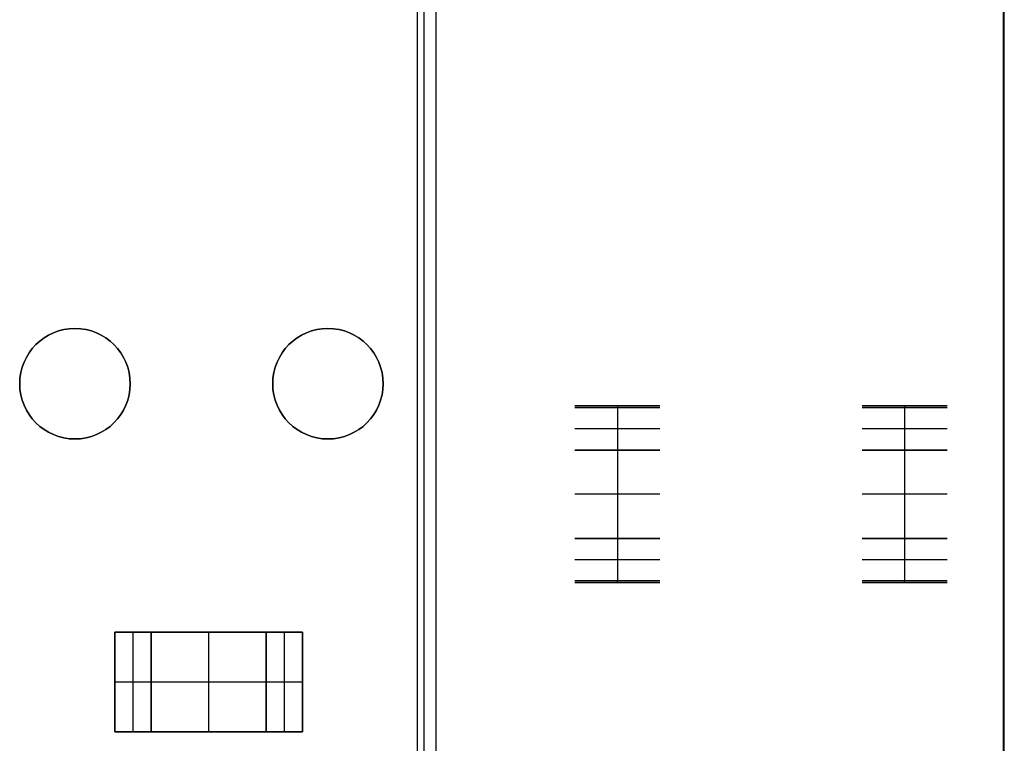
# Model space of a CAD drawing. Header units: millimetres. Extents: x -68 to 68, y -70 to 54.
# Tile 15 of 83: x -37.71 to -28.8, y -42.65 to -36.11. Entities that reach past the tile are written whole.
import ezdxf

# ---------------------------------------------------------------- set-up
doc = ezdxf.new("R2010")
doc.units = ezdxf.units.MM
doc.layers.add('Layer 01', color=7, linetype='Continuous', true_color=0x000000)

# ---------------------------------------------------------------- blocks, each defined once
blk = doc.blocks.new('User_Library-0603_SMD_Resistor.step')
at = {"layer": 'Layer 01', "color": 7, "true_color": 0xffffff}
for p, q in [((-0.8, 0.015), (-0.8, 0.285)), ((-0.785, 0.3), (-0.4, 0.3)), ((-0.5925, 0.3, 0.385), (-0.5925, 0.3, -0.385)), ((-0.4, 0.3), (0.4, 0.3)), ((0, 0.3, 0.385), (0, 0.3, -0.0246)), ((0.4, 0.3), (0.785, 0.3)), ((0.5925, 0.3, 0.385), (0.5925, 0.3, -0.385)), ((0.8, 0.015), (0.8, 0.285)), ((-0.8, 0.15, -0.385), (-0.8, 0.15, 0.385)), ((0.8, 0.15, -0.385), (0.8, 0.15, 0.385)), ((-0.785, 0), (-0.4, 0)), ((-0.5925, 0, 0.385), (-0.5925, 0, -0.385)), ((-0.4, 0), (0.4, 0)), ((0, 0, 0.385), (0, 0, -0.385)), ((0.4, 0), (0.785, 0)), ((0.5925, 0, 0.385), (0.5925, 0, -0.385))]:
    blk.add_line(p, q, dxfattribs=at)
at = {"layer": 'Layer 01', "color": 7, "true_color": 0xffffff, "extrusion": (0, 0, -1)}
for centre, start, end in [((0.785, 0.285), 0, 90), ((-0.785, 0.015), 180, 270)]:
    blk.add_arc(centre, 0.015, start, end, dxfattribs=at)
at = {"layer": 'Layer 01', "color": 7, "true_color": 0xffffff}
for centre, start, end in [((0.785, 0.285), 0, 90), ((-0.785, 0.015), 180, 270)]:
    blk.add_arc(centre, 0.015, start, end, dxfattribs=at)
for points in [[(-0.8, 0.285, -0.385), (-0.8, 0.285), (-0.8, 0.285, 0.385)], [(-0.785, 0.3, -0.385), (-0.785, 0.3), (-0.785, 0.3, 0.385)], [(-0.4, 0.3, -0.385), (-0.4, 0.3), (-0.4, 0.3, 0.385)], [(0.4, 0.3, 0.385), (0.4, 0.3), (0.4, 0.3, -0.385)], [(0.785, 0.3, 0.385), (0.785, 0.3), (0.785, 0.3, -0.385)], [(0.8, 0.285, 0.385), (0.8, 0.285), (0.8, 0.285, -0.385)], [(-0.8, 0.015, 0.385), (-0.8, 0.015), (-0.8, 0.015, -0.385)], [(-0.4, 0, 0.385), (-0.4, 0), (-0.4, 0, -0.385)], [(0.4, 0, -0.385), (0.4, 0), (0.4, 0, 0.385)], [(0.785, 0, 0.385), (0.785, 0), (0.785, 0, -0.385)], [(0.8, 0.015, -0.385), (0.8, 0.015), (0.8, 0.015, 0.385)], [(-0.785, 0, -0.385), (-0.785, 0), (-0.785, 0, 0.385)]]:
    blk.add_open_spline(points, degree=2, dxfattribs=at)
blk = doc.blocks.new('R81.step')
at = {"layer": 'Layer 01', "extrusion": (1, -4.37114e-08, 4.37114e-08), "rotation": 180.0000050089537}
blk.add_blockref('User_Library-0603_SMD_Resistor.step', (-60.4, -1.6167, 30.3), dxfattribs=at)
blk = doc.blocks.new('Open CASCADE STEP translator 6.8 1.1.1.step')
at = {"layer": 'Layer 01', "color": 96, "true_color": 0x008000}
for p, q in [((22.79, -58.9, 1.6014), (22.79, -58.9)), ((25.08, -58.9, 1.6014), (25.08, -58.9)), ((22.79, -59.9, 1.6014), (22.79, -59.9)), ((25.08, -59.9, 1.6014), (25.08, -59.9))]:
    blk.add_line(p, q, dxfattribs=at)
at = {"layer": 'Layer 01', "color": 96, "true_color": 0x008000, "extrusion": (0, 0, -1)}
for centre, start, end in [((-22.79, -59.4, -1.6014), 0, 180), ((-22.79, -59.4, -0.8007), 0, 180), ((-25.08, -59.4, -1.6014), 0, 180), ((-25.08, -59.4, -0.8007), 0, 180), ((-22.79, -59.4, -1.6014), 180, 0), ((-22.79, -59.4, -0.8007), 180, 0), ((-25.08, -59.4, -1.6014), 180, 0), ((-25.08, -59.4, -0.8007), 180, 0)]:
    blk.add_arc(centre, 0.5, start, end, dxfattribs=at)
at = {"layer": 'Layer 01', "color": 96, "true_color": 0x008000}
for centre, start, end in [((22.79, -59.4), 0, 180), ((25.08, -59.4), 0, 180), ((22.79, -59.4), 180, 0), ((25.08, -59.4), 180, 0)]:
    blk.add_arc(centre, 0.5, start, end, dxfattribs=at)
for points in [[(22.29, -59.4), (22.29, -59.4, 0.8007), (22.29, -59.4, 1.6014)], [(23.29, -59.4, 1.6014), (23.29, -59.4, 0.8007), (23.29, -59.4)], [(24.58, -59.4), (24.58, -59.4, 0.8007), (24.58, -59.4, 1.6014)], [(25.58, -59.4, 1.6014), (25.58, -59.4, 0.8007), (25.58, -59.4)]]:
    blk.add_open_spline(points, degree=2, dxfattribs=at)
blk = doc.blocks.new('Board.step')
at = {"layer": 'Layer 01'}
blk.add_blockref('Open CASCADE STEP translator 6.8 1.1.1.step', (0, 0, -1.6014), dxfattribs=at)
blk = doc.blocks.new('R82.step')
at = {"layer": 'Layer 01', "extrusion": (1, -4.37114e-08, 4.37114e-08), "rotation": 180.0000050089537}
blk.add_blockref('User_Library-0603_SMD_Resistor.step', (-60.4, -1.6167, 27.7), dxfattribs=at)
blk = doc.blocks.new('Extruded.step')
at = {"layer": 'Layer 01', "color": 9, "true_color": 0xc0c0c0}
for p, q in [((-0.165, 0.45, 0.45), (0.165, 0.45, 0.45)), ((-0.165, -0.45, 0.45), (-0.165, 0.45, 0.45)), ((0, 0.45, 0.9), (0, 0.45)), ((0, 0.45), (0, -0.45)), ((0, 0.45, 0.9), (0, -0.45, 0.9)), ((0.165, -0.45, 0.45), (0.165, 0.45, 0.45)), ((-0.165, 0), (-0.165, 0, 0.9)), ((0.165, 0), (-0.165, 0)), ((0.165, 0, 0.9), (-0.165, 0, 0.9)), ((0.165, 0), (0.165, 0, 0.9)), ((-0.165, -0.45, 0.45), (0.165, -0.45, 0.45)), ((0, -0.45, 0.9), (0, -0.45))]:
    blk.add_line(p, q, dxfattribs=at)
for points in [[(-0.165, 0.45), (0, 0.45), (0.165, 0.45)], [(-0.165, 0.45, 0.9), (-0.165, 0.45, 0.45), (-0.165, 0.45)], [(0.165, 0.45, 0.9), (0, 0.45, 0.9), (-0.165, 0.45, 0.9)], [(-0.165, -0.45), (-0.165, 0), (-0.165, 0.45)], [(-0.165, 0.45, 0.9), (-0.165, 0, 0.9), (-0.165, -0.45, 0.9)], [(0.165, 0.45), (0.165, 0), (0.165, -0.45)], [(0.165, 0.45, 0.9), (0.165, 0.45, 0.45), (0.165, 0.45)], [(0.165, -0.45, 0.9), (0.165, 0, 0.9), (0.165, 0.45, 0.9)], [(-0.165, -0.45, 0.9), (-0.165, -0.45, 0.45), (-0.165, -0.45)], [(0.165, -0.45), (0, -0.45), (-0.165, -0.45)], [(-0.165, -0.45, 0.9), (0, -0.45, 0.9), (0.165, -0.45, 0.9)], [(0.165, -0.45), (0.165, -0.45, 0.45), (0.165, -0.45, 0.9)]]:
    blk.add_open_spline(points, degree=2, dxfattribs=at)
blk = doc.blocks.new('6271507344.step')
at = {"layer": 'Layer 01'}
blk.add_blockref('Extruded.step', (0, 0), dxfattribs=at)
blk = doc.blocks.new('Extruded-0.step')
at = {"layer": 'Layer 01', "color": 9, "true_color": 0xcfc9b5}
for p, q in [((-0.52, 0.45, 0.45), (0.52, 0.45, 0.45)), ((-0.52, -0.45, 0.45), (-0.52, 0.45, 0.45)), ((0, 0.45, 0.9), (0, 0.45)), ((0, 0.45), (0, -0.45)), ((0, 0.45, 0.9), (0, -0.45, 0.9)), ((0.52, -0.45, 0.45), (0.52, 0.45, 0.45)), ((-0.52, 0), (-0.52, 0, 0.9)), ((0.52, 0), (-0.52, 0)), ((0.52, 0, 0.9), (-0.52, 0, 0.9)), ((0.52, 0), (0.52, 0, 0.9)), ((-0.52, -0.45, 0.45), (0.52, -0.45, 0.45)), ((0, -0.45, 0.9), (0, -0.45))]:
    blk.add_line(p, q, dxfattribs=at)
for points in [[(-0.52, 0.45), (0, 0.45), (0.52, 0.45)], [(-0.52, 0.45, 0.9), (-0.52, 0.45, 0.45), (-0.52, 0.45)], [(0.52, 0.45, 0.9), (0, 0.45, 0.9), (-0.52, 0.45, 0.9)], [(-0.52, -0.45), (-0.52, 0), (-0.52, 0.45)], [(-0.52, 0.45, 0.9), (-0.52, 0, 0.9), (-0.52, -0.45, 0.9)], [(0.52, 0.45), (0.52, 0), (0.52, -0.45)], [(0.52, 0.45, 0.9), (0.52, 0.45, 0.45), (0.52, 0.45)], [(0.52, -0.45, 0.9), (0.52, 0, 0.9), (0.52, 0.45, 0.9)], [(-0.52, -0.45, 0.9), (-0.52, -0.45, 0.45), (-0.52, -0.45)], [(0.52, -0.45), (0, -0.45), (-0.52, -0.45)], [(-0.52, -0.45, 0.9), (0, -0.45, 0.9), (0.52, -0.45, 0.9)], [(0.52, -0.45), (0.52, -0.45, 0.45), (0.52, -0.45, 0.9)]]:
    blk.add_open_spline(points, degree=2, dxfattribs=at)
blk = doc.blocks.new('6271507504.step')
at = {"layer": 'Layer 01'}
blk.add_blockref('Extruded-0.step', (0, 0), dxfattribs=at)
blk = doc.blocks.new('C194.step')
at = {"layer": 'Layer 01'}
for name, p in [('6271507344.step', (23.315, -62.1, -2.5014)), ('6271507504.step', (24, -62.1, -2.5014)), ('6271507344.step', (24.685, -62.1, -2.5014))]:
    blk.add_blockref(name, p, dxfattribs=at)
blk = doc.blocks.new('MC403-X_A_090322_MultipleBody.step')
at = {"layer": 'Layer 01'}
for name in ['Board.step', 'R82.step', 'R81.step', 'C194.step']:
    blk.add_blockref(name, (0, 0), dxfattribs=at)
blk = doc.blocks.new('MC403-X_A_090322_MultipleBody 090322')
at = {"layer": 'Layer 01'}
blk.add_blockref('MC403-X_A_090322_MultipleBody.step', (0, 0), dxfattribs=at)
blk = doc.blocks.new('TRO-13-001 MC403 CASTING270122')
at = {"layer": 'Layer 01', "color": 7, "true_color": 0xdde8ff}
for p, q in [((-34.0473, -44.3242, -11.9), (-34.0473, -18.9451, -11.9)), ((-28.8025, -44.3294, -12.05), (-28.8025, -18.9399, -12.05))]:
    blk.add_line(p, q, dxfattribs=at)
for points in [[(-28.8077, -18.9451, -11.9), (-28.8077, -31.6347, -11.9), (-28.8077, -44.3242, -11.9)], [(-28.7973, -44.3347, -12.2), (-28.7973, -31.6347, -12.2), (-28.7973, -18.9347, -12.2)]]:
    blk.add_open_spline(points, degree=2, dxfattribs=at)
blk = doc.blocks.new('TRO-13-003 MC403 FRONT CASING270122')
at = {"layer": 'Layer 01', "color": 254, "true_color": 0xcad1ee}
for points in [[(-34.1133, 3.7976, 21.9568), (-34.1133, -15.2287, 20.6797), (-34.1133, -34.2549, 19.4026), (-34.1133, -53.2812, 18.1255)], [(-33.9432, 3.7918, 21.9619), (-33.9432, -15.2344, 20.6848), (-33.9432, -34.2606, 19.4077), (-33.9432, -53.2868, 18.1306)]]:
    blk.add_open_spline(points, degree=3, dxfattribs=at)

msp = doc.modelspace()

# ---------------------------------------------------------------- block references
at = {"layer": 'Layer 01'}
for name, p in [('TRO-13-001 MC403 CASTING270122', (0, 0)), ('TRO-13-003 MC403 FRONT CASING270122', (0, 0)), ('MC403-X_A_090322_MultipleBody 090322', (-60, 20, 1.6014))]:
    msp.add_blockref(name, p, dxfattribs=at)

doc.saveas('drawing.dxf')
